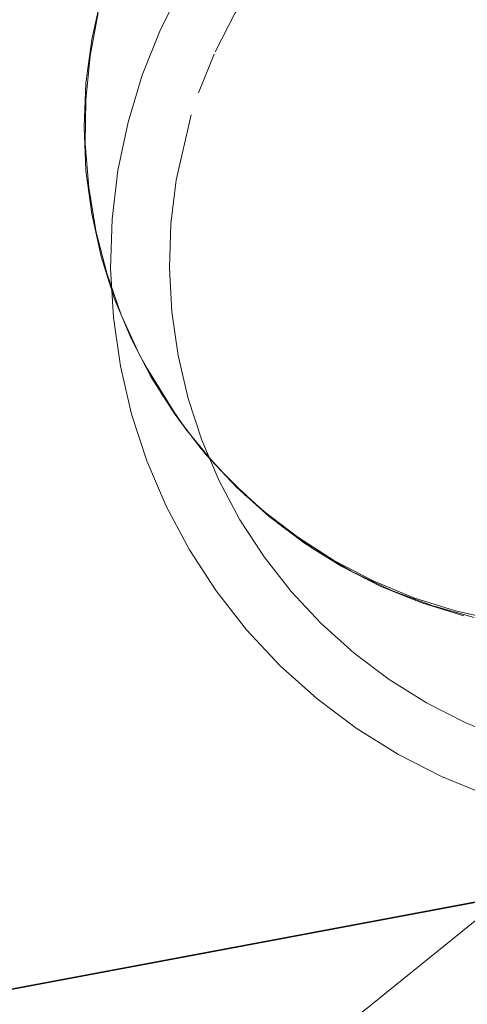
# Model space of a CAD drawing. Extents: x 3503739 to 3504470, y 5375172 to 5375561.
# Tile 34 of 142: x 3504140.5464 to 3504140.6135, y 5375387.3115 to 5375387.4588. Entities that reach past the tile are written whole.
import ezdxf

# ---------------------------------------------------------------- set-up
doc = ezdxf.new("R2010")
doc.units = 0
doc.header["$MEASUREMENT"] = 0
for name, color, linetype in [('_4WP_STADT-DACH', 7, 'Continuous'), ('BHM_WA', 7, 'Continuous'), ('K_FLURSTUECKE', 7, 'Continuous')]:
    doc.layers.add(name, color=color, linetype=linetype)

msp = doc.modelspace()

# ---------------------------------------------------------------- linework, layer by layer
at = {"layer": '_4WP_STADT-DACH', "color": 1, "linetype": 'Continuous', "lineweight": 50}
msp.add_circle((3504140.62381, 5375387.43326), 0.2, dxfattribs=at)
at = {"layer": 'BHM_WA', "color": 254, "linetype": 'Continuous', "lineweight": 9}
for p, q in [((3504140.55635, 5375387.43624), (3504140.55721, 5375387.42975)), ((3504140.55721, 5375387.42975), (3504140.55862, 5375387.42336)), ((3504140.55862, 5375387.42336), (3504140.56059, 5375387.41712)), ((3504140.56059, 5375387.41712), (3504140.5631, 5375387.41108)), ((3504140.5631, 5375387.41108), (3504140.56612, 5375387.40528)), ((3504140.56612, 5375387.40528), (3504140.56963, 5375387.39976)), ((3504140.5667, 5375387.40439), (3504140.56717, 5375387.40367)), ((3504140.56963, 5375387.39976), (3504140.57362, 5375387.39457)), ((3504140.57362, 5375387.39457), (3504140.57803, 5375387.38974)), ((3504140.57803, 5375387.38974), (3504140.58286, 5375387.38532)), ((3504140.58286, 5375387.38532), (3504140.58805, 5375387.38134)), ((3504140.58805, 5375387.38134), (3504140.59357, 5375387.37782)), ((3504140.59357, 5375387.37782), (3504140.59937, 5375387.3748)), ((3504140.59937, 5375387.3748), (3504140.60542, 5375387.3723)), ((3504140.60542, 5375387.3723), (3504140.61166, 5375387.37033)), ((3504140.61166, 5375387.37033), (3504140.61804, 5375387.36891))]:
    msp.add_line(p, q, dxfattribs=at)
at = {"layer": 'BHM_WA', "color": 252, "linetype": 'Continuous', "lineweight": 9}
msp.add_polyline3d([(3504133.9712, 5375386.79941, 0), (3504140.26371, 5375387.04114, 0), (3504140.51543, 5375386.80059, 0), (3504136.84791, 5375384.05021, 0), (3504141.91526, 5375387.11373, 0), (3504149.14752, 5375389.15974, 0), (3504149.2157, 5375393.07307, 0), (3504140.95136, 5375392.42416, 0), (3504140.87448, 5375387.53331, 0), (3504140.95136, 5375392.42416, 0), (3504133.9712, 5375386.79941, 0), (3504140.26371, 5375387.04114, 0), (3504140.87448, 5375387.53331, 0), (3504141.45151, 5375387.48494, 0), (3504149.2157, 5375393.07307, 0), (3504140.95136, 5375392.42416, 0), (3504140.94582, 5375392.42962, 0), (3504133.96051, 5375386.80072, 0)], dxfattribs=at)
at = {"layer": 'BHM_WA', "color": 254, "linetype": 'Continuous', "lineweight": 9}
for points in [[(3504140.59041, 5375387.47539, 0), (3504140.59029, 5375387.47527, 0), (3504140.58816, 5375387.473, 0), (3504140.58613, 5375387.47063, 0), (3504140.58602, 5375387.47051, 0), (3504140.5859, 5375387.47037, 0), (3504140.58398, 5375387.46792, 0), (3504140.58217, 5375387.46539, 0), (3504140.58206, 5375387.46525, 0), (3504140.58196, 5375387.46511, 0), (3504140.58026, 5375387.4625, 0), (3504140.57868, 5375387.45982, 0), (3504140.57858, 5375387.45967, 0), (3504140.57849, 5375387.45952, 0), (3504140.57703, 5375387.45677, 0), (3504140.57568, 5375387.45396, 0), (3504140.5756, 5375387.4538, 0), (3504140.57552, 5375387.45364, 0)], [(3504140.57457, 5375387.46994, 0), (3504140.57268, 5375387.46702, 0), (3504140.57081, 5375387.46386, 0), (3504140.57071, 5375387.46369, 0), (3504140.56908, 5375387.46062, 0), (3504140.56749, 5375387.4573, 0), (3504140.56742, 5375387.45712, 0), (3504140.56605, 5375387.45392, 0), (3504140.56476, 5375387.45048, 0), (3504140.5647, 5375387.45029, 0), (3504140.56363, 5375387.44698, 0), (3504140.56264, 5375387.44344, 0), (3504140.56114, 5375387.43624, 0), (3504140.56027, 5375387.42893, 0), (3504140.56004, 5375387.42157, 0), (3504140.56045, 5375387.41422, 0), (3504140.5615, 5375387.40693, 0), (3504140.56317, 5375387.39976, 0)], [(3504140.55635, 5375387.43624, 0), (3504140.55607, 5375387.44278, 0), (3504140.55635, 5375387.44931, 0), (3504140.55721, 5375387.4558, 0), (3504140.55862, 5375387.46219, 0)], [(3504140.55862, 5375387.46219, 0), (3504140.55721, 5375387.4558, 0), (3504140.55635, 5375387.44931, 0), (3504140.55607, 5375387.44278, 0), (3504140.55635, 5375387.43624, 0), (3504140.55721, 5375387.42975, 0), (3504140.55862, 5375387.42336, 0), (3504140.56059, 5375387.41712, 0), (3504140.5631, 5375387.41108, 0), (3504140.56612, 5375387.40528, 0), (3504140.56963, 5375387.39976, 0), (3504140.57362, 5375387.39457, 0), (3504140.57803, 5375387.38974, 0), (3504140.58286, 5375387.38532, 0), (3504140.58805, 5375387.38134, 0), (3504140.59357, 5375387.37782, 0), (3504140.59937, 5375387.3748, 0), (3504140.60542, 5375387.3723, 0), (3504140.61166, 5375387.37033, 0), (3504140.61804, 5375387.36891, 0)], [(3504140.55862, 5375387.46219, 0), (3504140.55721, 5375387.4558, 0), (3504140.55635, 5375387.44931, 0), (3504140.55607, 5375387.44278, 0), (3504140.55635, 5375387.43624, 0)], [(3504140.55862, 5375387.46219, 0), (3504140.55721, 5375387.4558, 0), (3504140.55635, 5375387.44931, 0), (3504140.55607, 5375387.44278, 0), (3504140.55635, 5375387.43624, 0), (3504140.55721, 5375387.42975, 0), (3504140.55862, 5375387.42336, 0), (3504140.56059, 5375387.41712, 0), (3504140.5631, 5375387.41108, 0), (3504140.56612, 5375387.40528, 0), (3504140.56963, 5375387.39976, 0), (3504140.57362, 5375387.39457, 0), (3504140.57803, 5375387.38974, 0), (3504140.58286, 5375387.38532, 0), (3504140.58805, 5375387.38134, 0), (3504140.59357, 5375387.37782, 0), (3504140.59937, 5375387.3748, 0), (3504140.60542, 5375387.3723, 0), (3504140.61166, 5375387.37033, 0), (3504140.61804, 5375387.36891, 0)], [(3504140.55862, 5375387.46219, 0), (3504140.55721, 5375387.4558, 0), (3504140.55635, 5375387.44931, 0), (3504140.55607, 5375387.44278, 0)], [(3504140.55817, 5375387.45982, 0), (3504140.55696, 5375387.45336, 0), (3504140.55632, 5375387.44681, 0), (3504140.55625, 5375387.44024, 0), (3504140.55675, 5375387.43369, 0)], [(3504140.55817, 5375387.45982, 0), (3504140.55696, 5375387.45336, 0), (3504140.55632, 5375387.44681, 0), (3504140.55625, 5375387.44024, 0), (3504140.55675, 5375387.43369, 0)], [(3504140.57552, 5375387.45364, 0), (3504140.5743, 5375387.45078, 0), (3504140.57321, 5375387.44786, 0), (3504140.57314, 5375387.4477, 0), (3504140.57308, 5375387.44753, 0), (3504140.57211, 5375387.44457, 0)], [(3504140.57211, 5375387.44457, 0), (3504140.57128, 5375387.44157, 0), (3504140.57123, 5375387.4414, 0), (3504140.57118, 5375387.44123, 0), (3504140.56983, 5375387.43478, 0), (3504140.56905, 5375387.42824, 0), (3504140.56885, 5375387.42165, 0), (3504140.56921, 5375387.41507, 0), (3504140.57015, 5375387.40854, 0), (3504140.57166, 5375387.40212, 0)], [(3504140.55607, 5375387.44278, 0), (3504140.55635, 5375387.43624, 0), (3504140.55721, 5375387.42975, 0), (3504140.55862, 5375387.42336, 0), (3504140.56059, 5375387.41712, 0), (3504140.5631, 5375387.41108, 0), (3504140.56612, 5375387.40528, 0), (3504140.56963, 5375387.39976, 0), (3504140.57362, 5375387.39457, 0), (3504140.57803, 5375387.38974, 0), (3504140.58286, 5375387.38532, 0), (3504140.58805, 5375387.38134, 0), (3504140.59357, 5375387.37782, 0), (3504140.59937, 5375387.3748, 0), (3504140.60542, 5375387.3723, 0), (3504140.61166, 5375387.37033, 0), (3504140.61804, 5375387.36891, 0)], [(3504140.55675, 5375387.43378, 0), (3504140.55675, 5375387.43369, 0), (3504140.5568, 5375387.4334, 0)], [(3504140.55675, 5375387.43369, 0), (3504140.55783, 5375387.4272, 0), (3504140.55946, 5375387.42084, 0), (3504140.56164, 5375387.41463, 0), (3504140.56436, 5375387.40865, 0), (3504140.56759, 5375387.40292, 0), (3504140.5713, 5375387.3975, 0), (3504140.57547, 5375387.39242, 0), (3504140.58007, 5375387.38772, 0), (3504140.58506, 5375387.38344, 0), (3504140.59041, 5375387.37962, 0), (3504140.59607, 5375387.37627, 0), (3504140.602, 5375387.37343, 0), (3504140.60815, 5375387.37112, 0), (3504140.61448, 5375387.36935, 0)], [(3504140.55675, 5375387.43369, 0), (3504140.55783, 5375387.4272, 0), (3504140.55946, 5375387.42084, 0), (3504140.56164, 5375387.41463, 0), (3504140.56436, 5375387.40865, 0), (3504140.56759, 5375387.40292, 0), (3504140.5713, 5375387.3975, 0), (3504140.57547, 5375387.39242, 0), (3504140.58007, 5375387.38772, 0), (3504140.58506, 5375387.38344, 0), (3504140.59041, 5375387.37962, 0), (3504140.59607, 5375387.37627, 0), (3504140.602, 5375387.37343, 0), (3504140.60815, 5375387.37112, 0), (3504140.61448, 5375387.36935, 0)], [(3504140.5568, 5375387.4334, 0), (3504140.55744, 5375387.42897, 0), (3504140.55777, 5375387.42756, 0)], [(3504140.55777, 5375387.42756, 0), (3504140.55783, 5375387.4272, 0), (3504140.5581, 5375387.42614, 0)], [(3504140.5581, 5375387.42614, 0), (3504140.55894, 5375387.42254, 0), (3504140.55932, 5375387.42139, 0)], [(3504140.55932, 5375387.42139, 0), (3504140.55946, 5375387.42084, 0), (3504140.56003, 5375387.41921, 0)], [(3504140.56003, 5375387.41921, 0), (3504140.561, 5375387.41627, 0), (3504140.5614, 5375387.41532, 0)], [(3504140.5614, 5375387.41532, 0), (3504140.56164, 5375387.41463, 0), (3504140.56253, 5375387.41267, 0)], [(3504140.56253, 5375387.41267, 0), (3504140.56359, 5375387.41021, 0), (3504140.56402, 5375387.4094, 0)], [(3504140.56402, 5375387.4094, 0), (3504140.56436, 5375387.40865, 0), (3504140.56553, 5375387.40657, 0)], [(3504140.56553, 5375387.40657, 0), (3504140.5667, 5375387.40439, 0), (3504140.5703, 5375387.39886, 0), (3504140.57437, 5375387.39366, 0), (3504140.57888, 5375387.38884, 0), (3504140.58378, 5375387.38443, 0), (3504140.58905, 5375387.38047, 0), (3504140.59464, 5375387.37697, 0), (3504140.60052, 5375387.37398, 0), (3504140.60663, 5375387.37151, 0), (3504140.61293, 5375387.36959, 0), (3504140.61613, 5375387.36883, 0)], [(3504140.56717, 5375387.40367, 0), (3504140.56759, 5375387.40292, 0), (3504140.56896, 5375387.40092, 0)], [(3504140.57166, 5375387.40212, 0), (3504140.57371, 5375387.39585, 0), (3504140.5763, 5375387.38978, 0), (3504140.57941, 5375387.38396, 0), (3504140.58301, 5375387.37843, 0)], [(3504140.56896, 5375387.40092, 0), (3504140.5703, 5375387.39886, 0), (3504140.57084, 5375387.39817, 0)], [(3504140.56317, 5375387.39976, 0), (3504140.56547, 5375387.39276, 0), (3504140.56836, 5375387.38598, 0), (3504140.57184, 5375387.37948, 0), (3504140.57586, 5375387.37331, 0), (3504140.58041, 5375387.36751, 0), (3504140.58544, 5375387.36212, 0), (3504140.59092, 5375387.3572, 0), (3504140.5968, 5375387.35277, 0), (3504140.60305, 5375387.34887, 0), (3504140.6096, 5375387.34553, 0)], [(3504140.57084, 5375387.39817, 0), (3504140.5713, 5375387.3975, 0), (3504140.57274, 5375387.39574, 0)], [(3504140.57274, 5375387.39574, 0), (3504140.57437, 5375387.39366, 0), (3504140.57502, 5375387.39297, 0)], [(3504140.57502, 5375387.39297, 0), (3504140.57547, 5375387.39242, 0), (3504140.57683, 5375387.39103, 0)], [(3504140.57683, 5375387.39103, 0), (3504140.57888, 5375387.38884, 0), (3504140.57969, 5375387.38811, 0)], [(3504140.57969, 5375387.38811, 0), (3504140.58007, 5375387.38772, 0), (3504140.58118, 5375387.38678, 0)], [(3504140.58118, 5375387.38678, 0), (3504140.58378, 5375387.38443, 0), (3504140.58483, 5375387.38365, 0)], [(3504140.58483, 5375387.38365, 0), (3504140.58506, 5375387.38344, 0), (3504140.58573, 5375387.38297, 0)], [(3504140.58573, 5375387.38297, 0), (3504140.58905, 5375387.38047, 0), (3504140.59039, 5375387.37963, 0)], [(3504140.59039, 5375387.37963, 0), (3504140.59041, 5375387.37962, 0), (3504140.59047, 5375387.37958, 0)], [(3504140.59047, 5375387.37958, 0), (3504140.59464, 5375387.37697, 0), (3504140.59607, 5375387.37625, 0), (3504140.60052, 5375387.37398, 0), (3504140.60199, 5375387.37339, 0), (3504140.60663, 5375387.37151, 0), (3504140.60814, 5375387.37105, 0), (3504140.61293, 5375387.36959, 0), (3504140.61445, 5375387.36923, 0)], [(3504140.58301, 5375387.37843, 0), (3504140.58708, 5375387.37324, 0), (3504140.59159, 5375387.36842, 0), (3504140.5965, 5375387.36401, 0), (3504140.60176, 5375387.36004, 0), (3504140.60736, 5375387.35655, 0), (3504140.61323, 5375387.35356, 0), (3504140.61934, 5375387.35109, 0), (3504140.62564, 5375387.34916, 0), (3504140.62867, 5375387.34845, 0), (3504140.63173, 5375387.34787, 0), (3504140.63191, 5375387.34783, 0), (3504140.63208, 5375387.34779, 0), (3504140.63516, 5375387.34735, 0), (3504140.63826, 5375387.34703, 0)], [(3504140.6096, 5375387.34553, 0), (3504140.61643, 5375387.34277, 0), (3504140.62346, 5375387.34062, 0), (3504140.62704, 5375387.33977, 0), (3504140.62724, 5375387.33974, 0), (3504140.63066, 5375387.33909, 0), (3504140.63303, 5375387.33874, 0), (3504140.6343, 5375387.33856, 0), (3504140.63449, 5375387.33854, 0), (3504140.63796, 5375387.33819, 0), (3504140.64163, 5375387.33798, 0), (3504140.64182, 5375387.33798, 0)]]:
    msp.add_polyline3d(points, dxfattribs=at)
at = {"layer": 'K_FLURSTUECKE', "color": 252, "linetype": 'Continuous', "lineweight": 30}
for p, q in [((3504145.78449, 5375388.29709), (3504126.15551, 5375384.61291)), ((3504126.15551, 5375384.61291), (3504145.78449, 5375388.29709)), ((3504145.78449, 5375388.29709), (3504126.15551, 5375384.61291)), ((3504126.15551, 5375384.61291), (3504145.78449, 5375388.29709))]:
    msp.add_line(p, q, dxfattribs=at)

doc.saveas('drawing.dxf')
